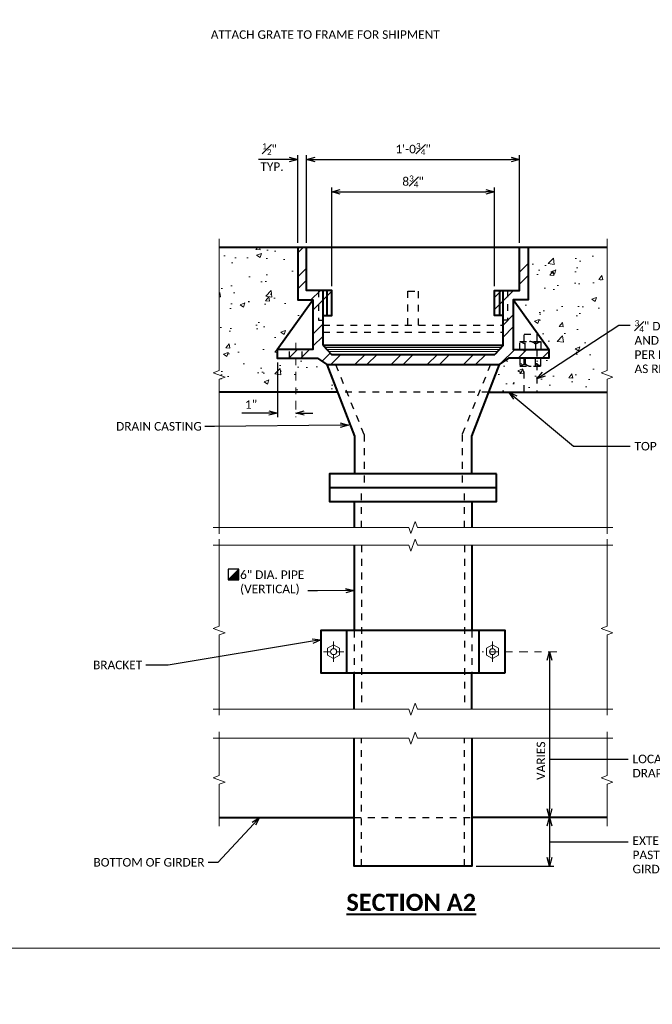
# Model space of a CAD drawing. Extents: x -14.1 to 19.1, y -35.4 to -13.6.
# Tile 5 of 7: x -0.3 to 8.9, y -35.4 to -21. Entities that reach past the tile are written whole.
import ezdxf
from ezdxf import colors
from ezdxf.entities.mleader import LeaderData, LeaderLine
from ezdxf.math import Vec2, Vec3

# ---------------------------------------------------------------- set-up
doc = ezdxf.new("R2010")
doc.units = 0
doc.header["$MEASUREMENT"] = 0
doc.linetypes.add('Wisdot2', pattern=[0.125, 0.0625, -0.0625])
doc.linetypes.add('Wisdot4', pattern=[0.28125, 0.125, -0.0625, 0.03125, -0.0625])
for name, color, linetype, lineweight in [('B_ANNO_BREAK', 7, 'Continuous', 18), ('B_ANNO_DIM', 7, 'Continuous', 18), ('B_ANNO_SYMB', 7, 'Continuous', 18), ('B_ANNO_TEXT_TITLE', 7, 'Continuous', 40), ('B_CNTR', 1, 'Wisdot4', 18), ('B_CONC_DECK', 1, 'Continuous', 40), ('B_CONC_GIRD', 50, 'Continuous', 40), ('B_DETAIL', 7, 'Continuous', 18), ('B_DETAIL_HIDDEN', 7, 'Wisdot2', 25), ('B_DETAIL_OBJ', 7, 'Continuous', 40), ('B_STEEL_BOLT', 3, 'Continuous', 18)]:
    doc.layers.add(name, color=color, linetype=linetype, lineweight=lineweight)
doc.layers.add('B_ANNO_NOPLOT', color=47, linetype='Continuous', lineweight=18, plot=False)
doc.styles.add('Annotative', font='calibri.ttf', dxfattribs={"height": 0.0625})
doc.styles.get("Standard").update_dxf_attribs({"font": 'calibri.ttf'})
doc.styles.add('Title', font='calibrib.ttf', dxfattribs={"height": 0.125})
doc.dimstyles.new('Annotative', dxfattribs={"dimscale": 0, "dimtxt": 0.0625, "dimasz": 0.0625, "dimexe": 0.03125, "dimexo": 0.03125, "dimgap": 0.03125, "dimtad": 1, "dimdec": 3, "dimzin": 3, "dimdsep": 46, "dimlunit": 4, "dimtxsty": 'Standard', "dimblk": 'OPEN30', "dimcen": 0.03125, "dimaunit": 1, "dimadec": 0, "dimazin": 3, "dimtfac": 0.75, "dimtdec": 3, "dimtofl": 0, "dimtmove": 0, "dimatfit": 3, "dimldrblk": 'OPEN30', "dimfxl": 1, "dimtfill": 1, "dimfrac": 1, "dimtolj": 1, "dimtzin": 0, "dimarcsym": 0})
pattern_1 = [(50, (14.1218, 34.6094), (0.71726, -0.062752), [0.075, -0.825]), (355, (14.1218, 34.6094), (-0.138751, 0.752192), [0.06, -0.66]), (100.4514, (14.18155, 34.60414), (0.578509, 0.68944), [0.06374, -0.701142]), (46.1842, (14.1218, 34.8094), (1.06724, -0.16552), [0.1125, -1.2375]), (96.6356, (14.2107, 34.7956), (0.934662, 0.97412), [0.09561, -1.051714]), (351.184, (14.1218, 34.8094), (0.93466, 0.97412), [0.09, -0.99]), (21, (14.2218, 34.7594), (0.596907, -0.402619), [0.075, -0.825]), (326, (14.2218, 34.7594), (0.243315, 0.72515), [0.06, -0.66]), (71.4514, (14.2715, 34.7258), (0.840222, 0.322531), [0.06374, -0.701142]), (37.5, (14.12178, 34.60937), (0.0121599, 0.3328939), [0, -0.652, 0, -0.67, 0, -0.6625]), (7.5, (14.12178, 34.60937), (0.2630695, 0.3944117), [0, -0.382, 0, -0.637, 0, -0.2525]), (327.5, (13.89878, 34.60937), (0.5338224, -0.022555), [0, -0.25, 0, -0.78, 0, -1.035]), (317.5, (13.79878, 34.60937), (0.583186, 0.100105), [0, -0.325, 0, -0.518, 0, -0.735])]

# ---------------------------------------------------------------- blocks, each defined once
blk = doc.blocks.new('HEXNUT9')
at = {"layer": 'B_STEEL_BOLT'}
for p, q in [((-0.569, 0.329), (-0.001, 0.657)), ((-0.569, -0.328), (-0.569, 0.329)), ((-0.001, 0.657), (0.568, 0.328)), ((0.568, 0.328), (0.568, -0.328)), ((-0.001, -0.656), (-0.569, -0.328)), ((0.568, -0.328), (-0.001, -0.656))]:
    blk.add_line(p, q, dxfattribs=at)
blk = doc.blocks.new('_Open30')
at = {"color": 0, "linetype": 'ByBlock', "lineweight": -2}
for p, q in [((-1, 0.27), (0, 0)), ((0, 0), (-1, -0.27)), ((0, 0), (-1, 0))]:
    blk.add_line(p, q, dxfattribs=at)
blk = doc.blocks.new('*D54')
at = {"layer": 'B_ANNO_DIM', "color": 0, "lineweight": -2, "transparency": 16777216}
for p, q in [((3.867, -24.274), (3.867, -22.991)), ((3.992, -23.053), (6.864, -23.053)), ((6.989, -24.274), (6.989, -22.991))]:
    blk.add_line(p, q, dxfattribs=at)
at = {"layer": 'Defpoints', "color": 0, "transparency": 16777216}
for p in [(6.989, -23.053), (3.867, -24.337), (6.989, -24.337)]:
    blk.add_point(p, dxfattribs=at)
at = {"layer": 'B_ANNO_DIM', "color": 0, "lineweight": -2, "transparency": 16777216, "xscale": 0.1250000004, "yscale": 0.1250000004, "zscale": 0.1250000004, "rotation": 180}
blk.add_blockref('_Open30', (3.867, -23.053), dxfattribs=at)
at = {"layer": 'B_ANNO_DIM', "color": 0, "lineweight": -2, "transparency": 16777216, "xscale": 0.1250000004, "yscale": 0.1250000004, "zscale": 0.1250000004}
blk.add_blockref('_Open30', (6.989, -23.053), dxfattribs=at)
at = {"layer": 'B_ANNO_DIM', "color": 0, "transparency": 16777216, "insert": (5.428, -22.901), "char_height": 0.125, "attachment_point": 5, "bg_fill": 3, "box_fill_scale": 1.25, "bg_fill_color": 256, "bg_fill_true_color": 13158600, "bg_fill_transparency": 0}
blk.add_mtext('\\A1;1\'-0{\\H0.7x;\\S3#4;}"', dxfattribs=at)
blk = doc.blocks.new('*D55')
at = {"layer": 'B_ANNO_DIM', "color": 0, "lineweight": -2, "transparency": 16777216}
for p, q in [((4.237, -24.91), (4.237, -23.466)), ((6.619, -24.91), (6.619, -23.466)), ((4.362, -23.528), (6.494, -23.528))]:
    blk.add_line(p, q, dxfattribs=at)
at = {"layer": 'Defpoints', "color": 0, "transparency": 16777216}
for p in [(6.619, -23.528), (4.237, -24.973), (6.619, -24.973)]:
    blk.add_point(p, dxfattribs=at)
at = {"layer": 'B_ANNO_DIM', "color": 0, "lineweight": -2, "transparency": 16777216, "xscale": 0.1250000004, "yscale": 0.1250000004, "zscale": 0.1250000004, "rotation": 180}
blk.add_blockref('_Open30', (4.237, -23.528), dxfattribs=at)
at = {"layer": 'B_ANNO_DIM', "color": 0, "lineweight": -2, "transparency": 16777216, "xscale": 0.1250000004, "yscale": 0.1250000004, "zscale": 0.1250000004}
blk.add_blockref('_Open30', (6.619, -23.528), dxfattribs=at)
at = {"layer": 'B_ANNO_DIM', "color": 0, "transparency": 16777216, "insert": (5.428, -23.376), "char_height": 0.125, "attachment_point": 5, "bg_fill": 3, "box_fill_scale": 1.25, "bg_fill_color": 256, "bg_fill_true_color": 13158600, "bg_fill_transparency": 0}
blk.add_mtext('\\A1;8{\\H0.7x;\\S3#4;}"', dxfattribs=at)
blk = doc.blocks.new('*D56')
at = {"layer": 'B_ANNO_DIM', "color": 0, "lineweight": -2, "transparency": 16777216}
for p, q in [((3.615, -23.053), (3.162, -23.053)), ((3.74, -24.274), (3.74, -22.991)), ((3.992, -23.053), (4.117, -23.053))]:
    blk.add_line(p, q, dxfattribs=at)
at = {"layer": 'Defpoints', "color": 0, "transparency": 16777216}
for p in [(3.867, -23.053), (3.867, -23.053), (3.74, -24.337)]:
    blk.add_point(p, dxfattribs=at)
at = {"layer": 'B_ANNO_DIM', "color": 0, "lineweight": -2, "transparency": 16777216, "xscale": 0.1250000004, "yscale": 0.1250000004, "zscale": 0.1250000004}
blk.add_blockref('_Open30', (3.74, -23.053), dxfattribs=at)
at = {"layer": 'B_ANNO_DIM', "color": 0, "lineweight": -2, "transparency": 16777216, "xscale": 0.1250000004, "yscale": 0.1250000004, "zscale": 0.1250000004, "rotation": 180}
blk.add_blockref('_Open30', (3.867, -23.053), dxfattribs=at)
at = {"layer": 'B_ANNO_DIM', "color": 0, "transparency": 16777216, "insert": (3.326, -22.903), "char_height": 0.125, "attachment_point": 5}
blk.add_mtext('\\A1;{\\H0.7x;\\S1#2;}"', dxfattribs=at)
blk = doc.blocks.new('*D57')
at = {"layer": 'B_ANNO_DIM', "color": 0, "lineweight": -2, "transparency": 16777216}
for p, q in [((3.44, -26.028), (3.44, -26.832)), ((3.315, -26.769), (2.918, -26.769)), ((3.834, -26.769), (3.959, -26.769))]:
    blk.add_line(p, q, dxfattribs=at)
at = {"layer": 'Defpoints', "color": 0, "transparency": 16777216}
for p in [(3.44, -25.966), (3.709, -26.769), (3.709, -26.769)]:
    blk.add_point(p, dxfattribs=at)
at = {"layer": 'B_ANNO_DIM', "color": 0, "lineweight": -2, "transparency": 16777216, "xscale": 0.1250000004, "yscale": 0.1250000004, "zscale": 0.1250000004}
blk.add_blockref('_Open30', (3.44, -26.769), dxfattribs=at)
at = {"layer": 'B_ANNO_DIM', "color": 0, "lineweight": -2, "transparency": 16777216, "xscale": 0.1250000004, "yscale": 0.1250000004, "zscale": 0.1250000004, "rotation": 180}
blk.add_blockref('_Open30', (3.709, -26.769), dxfattribs=at)
at = {"layer": 'B_ANNO_DIM', "color": 0, "transparency": 16777216, "insert": (3.054, -26.644), "char_height": 0.125, "attachment_point": 5, "bg_fill": 3, "box_fill_scale": 1.25, "bg_fill_color": 256, "bg_fill_true_color": 13158600, "bg_fill_transparency": 0}
blk.add_mtext('\\A1;{\\H1x;1"}', dxfattribs=at)
blk = doc.blocks.new('*D58')
at = {"layer": 'B_ANNO_DIM', "color": 0, "lineweight": -2, "transparency": 16777216}
blk.add_line((7.428, -30.391), (7.428, -32.57), dxfattribs=at)
at = {"layer": 'Defpoints', "color": 0, "transparency": 16777216}
for p in [(7.428, -30.266), (7.428, -32.695), (7.428, -32.695)]:
    blk.add_point(p, dxfattribs=at)
at = {"layer": 'B_ANNO_DIM', "color": 0, "lineweight": -2, "transparency": 16777216, "xscale": 0.1250000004, "yscale": 0.1250000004, "zscale": 0.1250000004}
for p, rotation in [((7.428, -30.266), 90), ((7.428, -32.695), 270)]:
    blk.add_blockref('_Open30', p, dxfattribs=dict(at, rotation=rotation))
at = {"layer": 'B_ANNO_DIM', "color": 0, "transparency": 16777216, "insert": (7.301, -31.864), "char_height": 0.125, "attachment_point": 5, "rotation": 90, "bg_fill": 3, "box_fill_scale": 1.25, "bg_fill_color": 256, "bg_fill_true_color": 13158600, "bg_fill_transparency": 0}
blk.add_mtext('\\A1;VARIES', dxfattribs=at)
blk = doc.blocks.new('SYM1')
at = {"layer": 'B_DETAIL_OBJ', "linetype": 'Continuous'}
blk.add_hatch(color=256, dxfattribs=at).paths.add_polyline_path([(-0.102144, -0.107502), (0.096672, -0.107502), (0.096672, 0.091542)])
at = {"layer": 'B_DETAIL_OBJ', "lineweight": 25, "flags": 128}
for points in [[(-0.102144, -0.107502), (0.096672, -0.107502), (0.096672, 0.091542), (-0.102144, 0.091542), (-0.102144, -0.107502)], [(-0.102144, -0.107502), (0.096672, -0.107502), (0.096672, 0.091542), (-0.102144, -0.107502)]]:
    blk.add_lwpolyline(points, dxfattribs=at)
blk = doc.blocks.new('AnonymousCell')
at = {"layer": 'B_ANNO_SYMB'}
h = blk.add_hatch(dxfattribs=at)
h.set_pattern_fill('USER', color=256, scale=2.736e-05, angle=45, style=0, pattern_type=0)
h.set_pattern_definition([(45, (0.038347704, -0.05693275), (-1.93464415e-05, 1.93464415e-05), [])])
h.paths.add_polyline_path([(-0.099, -0.099), (0.099, -0.099), (0.099, 0.1)])
at = {"layer": 'B_ANNO_SYMB', "flags": 128}
blk.add_lwpolyline([(-0.099, -0.099), (0.099, -0.099), (0.099, 0.1), (-0.099, -0.099)], dxfattribs=at)
at = {"layer": 'B_ANNO_SYMB'}
blk.add_blockref('SYM1', (0.003, 0.008), dxfattribs=at)
blk = doc.blocks.new('_None')
blk = doc.blocks.new('*D60')
at = {"layer": 'B_ANNO_DIM', "color": 0, "lineweight": -2, "transparency": 16777216}
for p, q in [((7.428, -32.82), (7.428, -33.284)), ((6.352, -33.409), (7.49, -33.409))]:
    blk.add_line(p, q, dxfattribs=at)
at = {"layer": 'Defpoints', "color": 0, "transparency": 16777216}
for p in [(7.428, -32.695), (6.29, -33.409), (7.428, -33.409)]:
    blk.add_point(p, dxfattribs=at)
at = {"layer": 'B_ANNO_DIM', "color": 0, "lineweight": -2, "transparency": 16777216, "xscale": 0.1250000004, "yscale": 0.1250000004, "zscale": 0.1250000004}
for p, rotation in [((7.428, -32.695), 90), ((7.428, -33.409), 270)]:
    blk.add_blockref('_Open30', p, dxfattribs=dict(at, rotation=rotation))
at = {"layer": 'B_ANNO_DIM', "color": 0, "transparency": 16777216, "insert": (7.303, -33.052), "char_height": 0.125, "attachment_point": 5, "rotation": 90, "bg_fill": 3, "box_fill_scale": 1.25, "bg_fill_color": 256, "bg_fill_true_color": 13158600, "bg_fill_transparency": 0}
blk.add_mtext('\\A1;{\\H1x; }', dxfattribs=at)
blk = doc.blocks.new('INS_DRAINGC-OUT_BASE')
at = {"layer": 'B_DETAIL'}
h = blk.add_hatch(dxfattribs=at)
h.set_pattern_fill('AR-CONC', color=256, scale=0.1)
h.set_pattern_definition(pattern_1)
h.paths.add_polyline_path([(18.0815, 9.4987), (17.8615, 9.4987), (17.8615, 10.2727), (16.7085, 10.2727), (16.7085, 8.4628), (16.6208, 8.4309), (16.7961, 8.3671), (16.7085, 8.3352), (16.7085, 8.1477), (18.4441, 8.1477), (18.2885, 8.5517), (18.1505, 8.6437), (17.5615, 8.6437), (17.5615, 8.7707)])
h = blk.add_hatch(dxfattribs=at)
h.set_pattern_fill('ANSI32', color=256)
h.set_pattern_definition([(45, (15.4745, 46.8898), (-0.265165, 0.265165), []), (45, (15.6513, 46.8898), (-0.265165, 0.265165), [])])
h.paths.add_polyline_path([(18.3585, 9.6367), (17.9885, 9.6367), (17.9885, 10.2727), (17.8615, 10.2727), (17.8615, 9.4987), (18.0815, 9.4987), (18.0815, 8.7707), (17.5615, 8.7707), (17.5615, 8.6437), (18.1505, 8.6437), (18.2885, 8.5517), (20.8105, 8.5517), (20.9485, 8.6437), (21.5375, 8.6437), (21.5375, 8.7707), (21.0175, 8.7707), (21.0175, 9.4987), (21.2375, 9.4987), (21.2375, 10.2727), (21.1105, 10.2727), (21.1105, 9.6367), (20.7405, 9.6367), (20.7405, 9.2677), (20.8675, 9.2677), (20.8675, 8.8287), (20.7453, 8.6997), (18.3536, 8.6997), (18.2315, 8.8287), (18.2315, 9.2677), (18.3585, 9.2677)])
h = blk.add_hatch(dxfattribs=at)
h.set_pattern_fill('AR-CONC', color=256, scale=0.1)
h.set_pattern_definition(pattern_1)
h.paths.add_polyline_path([(21.0175, 9.4987), (21.2375, 9.4987), (21.2375, 10.2727), (22.3905, 10.2727), (22.3905, 8.4628), (22.4781, 8.4309), (22.3028, 8.3671), (22.3905, 8.3352), (22.3905, 8.1477), (20.6548, 8.1477), (20.8105, 8.5517), (20.9485, 8.6437), (21.5375, 8.6437), (21.5375, 8.7707)])
at = {"layer": 'B_ANNO_BREAK', "flags": 128}
for points in [[(16.7085, 6.069), (16.7085, 8.3352), (16.7961, 8.3671), (16.6208, 8.4309), (16.7085, 8.4628), (16.7085, 10.3921)], [(22.3905, 6.069), (22.3905, 8.3352), (22.4781, 8.3671), (22.3028, 8.4309), (22.3905, 8.4628), (22.3905, 10.3921)], [(16.6194, 6.1627), (19.4857, 6.1627), (19.5176, 6.0751), (19.5814, 6.2504), (19.6133, 6.1627), (22.4737, 6.1627)], [(16.6194, 5.9027), (19.4857, 5.9027), (19.5176, 5.8151), (19.5814, 5.9904), (19.6133, 5.9027), (22.4737, 5.9027)], [(16.7085, 3.4141), (16.7085, 4.5879), (16.7961, 4.6197), (16.6208, 4.6835), (16.7085, 4.7154), (16.7085, 5.9933)], [(22.3905, 3.4141), (22.3905, 4.5879), (22.4781, 4.6197), (22.3028, 4.6835), (22.3905, 4.7154), (22.3905, 5.9933)], [(16.6194, 3.5007), (19.4857, 3.5007), (19.5176, 3.4131), (19.5814, 3.5884), (19.6133, 3.5007), (22.4737, 3.5007)], [(16.6194, 3.0777), (19.4857, 3.0777), (19.5176, 2.9901), (19.5814, 3.1654), (19.6133, 3.0777), (22.4737, 3.0777)], [(16.7085, 1.7871), (16.7085, 2.4012), (16.7961, 2.4331), (16.6208, 2.4969), (16.7085, 2.5288), (16.7085, 3.1705)], [(22.3905, 1.7871), (22.3905, 2.4012), (22.4781, 2.4331), (22.3028, 2.4969), (22.3905, 2.5288), (22.3905, 3.1705)]]:
    blk.add_lwpolyline(points, dxfattribs=at)
at = {"layer": 'B_ANNO_NOPLOT', "flags": 128}
blk.add_lwpolyline([(0, 0), (0, 21), (26.994, 21), (26.994, 19.9046), (31.5, 19.9046), (31.5, 3.375), (26.3809, 3.375), (26.3809, 0)], close=True, dxfattribs=at)
at = {"layer": 'B_CNTR'}
for p, q in [((17.831, 8.8667), (17.831, 7.7777)), ((21.6549, 4.3432), (20.5633, 4.3432))]:
    blk.add_line(p, q, dxfattribs=at)
at = {"layer": 'B_CNTR', "ltscale": 0.5}
for p, q in [((18.386, 4.1939), (18.386, 4.4929)), ((20.7129, 4.1939), (20.7129, 4.4929)), ((18.2367, 4.3432), (18.5356, 4.3432))]:
    blk.add_line(p, q, dxfattribs=at)
at = {"layer": 'B_CONC_DECK'}
for p, q in [((16.7085, 10.2727), (22.3905, 10.2727)), ((18.4441, 8.1477), (16.7085, 8.1477)), ((20.6548, 8.1477), (22.3905, 8.1477))]:
    blk.add_line(p, q, dxfattribs=at)
at = {"layer": 'B_CONC_GIRD'}
for p, q in [((16.7085, 1.9147), (18.6875, 1.9147)), ((22.3905, 1.9147), (20.4115, 1.9147))]:
    blk.add_line(p, q, dxfattribs=at)
at = {"layer": 'B_DETAIL'}
for p, q in [((18.2599, 8.7987), (20.8391, 8.7987)), ((18.2845, 8.7727), (20.8144, 8.7727)), ((18.3157, 8.7397), (20.7832, 8.7397))]:
    blk.add_line(p, q, dxfattribs=at)
at = {"layer": 'B_DETAIL_HIDDEN'}
for p, q in [((18.1665, 9.6357), (18.1665, 9.2007)), ((19.4745, 9.1287), (19.4745, 9.6257)), ((19.6245, 9.6257), (19.6245, 9.1287)), ((20.9325, 9.6357), (20.9325, 9.2007)), ((18.2315, 9.1287), (20.8675, 9.1287)), ((18.2315, 9.0247), (20.8675, 9.0247)), ((18.4155, 8.5517), (18.8315, 7.5237)), ((20.6835, 8.5517), (20.2675, 7.5237)), ((20.6548, 8.1477), (18.4441, 8.1477)), ((18.8315, 7.5237), (18.8315, 6.7482)), ((20.2675, 7.5237), (20.2675, 6.7482)), ((18.7945, 6.1627), (18.7945, 6.7482)), ((20.3045, 6.1627), (20.3045, 6.7482)), ((18.7945, 5.9027), (18.7945, 3.5007)), ((20.3045, 5.9027), (20.3045, 3.5007)), ((18.6875, 4.6497), (18.6875, 4.0397)), ((20.4115, 4.6497), (20.4115, 4.0397)), ((18.7945, 1.2007), (18.7945, 3.0777)), ((20.3045, 1.2007), (20.3045, 3.0777)), ((18.6875, 1.9147), (20.4115, 1.9147))]:
    blk.add_line(p, q, dxfattribs=at)
at = {"layer": 'B_DETAIL_HIDDEN', "ltscale": 0.5}
for p, q in [((19.4745, 9.6257), (19.6245, 9.6257)), ((21.1755, 8.9978), (21.3605, 8.9978)), ((21.1755, 8.8865), (21.1755, 8.9978)), ((21.3605, 8.9978), (21.3605, 8.8865)), ((21.1755, 8.1477), (21.1755, 8.7707)), ((21.3605, 8.7707), (21.3605, 8.1477))]:
    blk.add_line(p, q, dxfattribs=at)
at = {"layer": 'B_DETAIL_HIDDEN', "ltscale": 0.25}
for p, q in [((18.1665, 9.2007), (18.2315, 9.2007)), ((20.9325, 9.2007), (20.8675, 9.2007)), ((21.1118, 8.8865), (21.4221, 8.8865)), ((21.1118, 8.7703), (21.1118, 8.8865)), ((21.1917, 8.7703), (21.1917, 8.8865)), ((21.3422, 8.8865), (21.3422, 8.7703)), ((21.4221, 8.8865), (21.4221, 8.7703)), ((21.1118, 8.6437), (21.1118, 8.5276)), ((21.1118, 8.5276), (21.4221, 8.5276)), ((21.1917, 8.6437), (21.1917, 8.5276)), ((21.3422, 8.5276), (21.3422, 8.6437)), ((21.4221, 8.5276), (21.4221, 8.6437))]:
    blk.add_line(p, q, dxfattribs=at)
for centre, start, end in [((21.267, 8.7936), 36.0804, 143.9196), ((21.267, 8.6205), 216.0804, 323.9196)]:
    blk.add_arc(centre, 0.0927, start, end, dxfattribs=at)
for centre, major_axis, start_param, end_param in [((21.0227, 8.6357), (0.2856, 0), 0.9360337, 1.2523275), ((21.5112, 8.6357), (-0.2856, 0), 5.0308578, 5.3471517)]:
    blk.add_ellipse(centre, major_axis=major_axis, ratio=0.924121, start_param=start_param, end_param=end_param, dxfattribs=at)
at = {"layer": 'B_DETAIL_HIDDEN', "ltscale": 0.25, "extrusion": (0, 0, -1)}
for centre, major_axis, start_param, end_param in [((21.0227, 8.7784), (0.2856, 0), 0.9360337, 1.2523275), ((21.5112, 8.7784), (-0.2856, 0), 5.0308578, 5.3471517)]:
    blk.add_ellipse(centre, major_axis=major_axis, ratio=0.924121, start_param=start_param, end_param=end_param, dxfattribs=at)
at = {"layer": 'B_DETAIL_OBJ'}
for p, q in [((18.2315, 8.8287), (18.2315, 9.6367)), ((18.2855, 9.6357), (18.2855, 9.2677)), ((20.8135, 9.6357), (20.8135, 9.2677)), ((20.8675, 8.8287), (20.8675, 9.6367)), ((17.5615, 8.7707), (18.0815, 9.4987)), ((21.5375, 8.7707), (21.0175, 9.4987)), ((20.8675, 8.8287), (18.2315, 8.8287)), ((18.2315, 8.8287), (18.3536, 8.6997)), ((20.8675, 8.8287), (20.7453, 8.6997)), ((18.3536, 8.6997), (20.7453, 8.6997)), ((18.2885, 8.5517), (20.8105, 8.5517)), ((18.3265, 6.7482), (20.7725, 6.7482)), ((18.6875, 6.5457), (18.6875, 6.1627)), ((20.4115, 6.5457), (20.4115, 6.1627)), ((18.6875, 5.9027), (18.6875, 4.6497)), ((20.4115, 5.9027), (20.4115, 4.6497)), ((18.5815, 4.0347), (18.5815, 4.6517)), ((20.5175, 4.0347), (20.5175, 4.6517)), ((18.6875, 3.5007), (18.6875, 4.0397)), ((20.4115, 3.5007), (20.4115, 4.0397))]:
    blk.add_line(p, q, dxfattribs=at)
at = {"layer": 'B_DETAIL_OBJ', "flags": 128}
for points in [[(17.8615, 10.2727), (17.8615, 9.4987), (18.0815, 9.4987), (18.0815, 8.7707), (17.5615, 8.7707), (17.5615, 8.6437), (18.1505, 8.6437), (18.2885, 8.5517), (18.6935, 7.5007), (18.6935, 6.9507)], [(18.2315, 9.2677), (18.3585, 9.2677), (18.3585, 9.6367), (17.9885, 9.6367), (17.9885, 10.2727)], [(20.8675, 9.2677), (20.7405, 9.2677), (20.7405, 9.6367), (21.1105, 9.6367), (21.1105, 10.2727)], [(20.4115, 3.0777), (20.4115, 1.2007), (18.6875, 1.2007), (18.6875, 3.0777)]]:
    blk.add_lwpolyline(points, dxfattribs=at)
at = {"layer": 'B_DETAIL_OBJ'}
blk.add_lwpolyline([(21.2375, 10.2727), (21.2375, 9.4987), (21.0175, 9.4987), (21.0175, 8.7707), (21.5375, 8.7707), (21.5375, 8.6437), (20.9485, 8.6437), (20.8105, 8.5517), (20.4055, 7.5007), (20.4055, 6.9507)], dxfattribs=at)
at = {"layer": 'B_DETAIL_OBJ', "flags": 128}
for points in [[(20.7725, 6.9507), (18.3265, 6.9507), (18.3265, 6.5457), (20.7725, 6.5457)], [(20.9005, 4.0347), (20.9005, 4.6517), (18.1985, 4.6517), (18.1985, 4.0347)]]:
    blk.add_lwpolyline(points, close=True, dxfattribs=at)
at = {"layer": 'B_STEEL_BOLT'}
for centre in [(18.386, 4.3432), (20.7129, 4.3432)]:
    blk.add_circle(centre, 0.0434, dxfattribs=at)
at = {"layer": 'B_ANNO_SYMB', "color": 7, "linetype": 'Continuous', "lineweight": 18, "xscale": 0.7838727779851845, "yscale": 0.7838727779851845, "zscale": 0.7838727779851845}
blk.add_blockref('AnonymousCell', (16.9216, 5.4741), dxfattribs=at)
at = {"layer": 'B_STEEL_BOLT', "yscale": 0.154241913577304, "zscale": 0.154241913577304}
for p, xscale in [((18.386, 4.3432), 0.154241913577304), ((20.7129, 4.3432), -0.154241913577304)]:
    blk.add_blockref('HEXNUT9', p, dxfattribs=dict(at, xscale=xscale))
at = {"layer": 'B_ANNO_DIM', "style": 'Annotative'}
blk.add_attdef('BAR1', (6.0279, 20.4653), '', height=0.125, dxfattribs=at)
at = {"layer": 'B_ANNO_TEXT_TITLE', "insert": (18.5733, 0.7952), "char_height": 0.25, "width": 3.439633, "attachment_point": 1, "style": 'Title'}
blk.add_mtext('{\\LSECTION A2}', dxfattribs=at)
at = {"layer": 'B_DETAIL_OBJ', "char_height": 0.125, "width": 3.75544, "attachment_point": 1, "style": 'Annotative'}
for s, insert in [('ATTACH GRATE TO FRAME FOR SHIPMENT', (16.587, 13.4488)), ('TYP.', (17.3139, 11.5134))]:
    blk.add_mtext(s, dxfattribs=dict(at, insert=insert))
at = {"layer": 'B_ANNO_DIM'}
ml = blk.add_multileader_mtext('Standard', dxfattribs=at)
ml.set_content('\\A1;{\\H0.7x;\\S3#4;}" DIA. ADJUSTING BOLT\\PAND 2 NUTS - 4 REQ\'D\\PPER DRAIN, LENGTH\\PAS REQ\'D', color=256)
ml.set_leader_properties()
ml.set_arrow_properties(name='OPEN30')
ml.build(insert=Vec2(0, 0))
ml.multileader.update_dxf_attribs({"text_right_attachment_type": 3, "dogleg_length": 0.0625, "arrow_head_size": 0.125, "scale": 2})
ctx = ml.context
ctx.base_point, ctx.scale, ctx.char_height, ctx.arrow_head_size, ctx.landing_gap_size, ctx.plane_origin = Vec3(22.7309, 9.129), 2, 0.125, 0.125, 0.0625, Vec3(21.3605, 8.3416)
ctx.right_attachment = 3
notes = []
notes.append((ctx, [(0, (1, 1, 0), (22.6059, 9.129), (1, 0), 0.125, [(0, [(21.3605, 8.3416), (22.5615, 9.129), (22.5797, 9.129)], 0, [])])]))
ctx.mtext.insert, ctx.mtext.flow_direction = Vec3(22.7934, 9.2007), 5
ml = blk.add_multileader_mtext('Standard', dxfattribs=at)
ml.set_content('\\A1;TOP OF FORM BOARDS', color=256)
ml.set_leader_properties()
ml.set_arrow_properties(name='OPEN30')
ml.build(insert=Vec2(0, 0))
ml.multileader.update_dxf_attribs({"text_right_attachment_type": 3, "dogleg_length": 0.0625, "arrow_head_size": 0.125, "scale": 2})
ctx = ml.context
ctx.base_point, ctx.scale, ctx.char_height, ctx.arrow_head_size, ctx.landing_gap_size, ctx.plane_origin = Vec3(22.7309, 7.3535), 2, 0.125, 0.125, 0.0625, Vec3(21.3605, 6.5662)
ctx.right_attachment = 3
notes.append((ctx, [(0, (1, 1, 0), (22.6059, 7.3535), (1, 0), 0.125, [(0, [(20.951, 8.1477), (21.9011, 7.3535), (22.5797, 7.3535)], 0, [])])]))
ctx.mtext.insert, ctx.mtext.flow_direction = Vec3(22.7934, 7.417), 5
ml = blk.add_multileader_mtext('Standard', dxfattribs=at)
ml.set_content('6" DIA. PIPE\\P(VERTICAL)', color=256)
ml.set_leader_properties()
ml.set_arrow_properties(name='OPEN30')
ml.build(insert=Vec2(0, 0))
ml.multileader.update_dxf_attribs({"text_right_attachment_type": 3, "dogleg_length": 0.0625, "arrow_head_size": 0.125, "scale": 2})
ctx = ml.context
ctx.base_point, ctx.scale, ctx.char_height, ctx.arrow_head_size, ctx.landing_gap_size, ctx.plane_origin = Vec3(16.9539, 5.4545), 2, 0.125, 0.125, 0.0625, Vec3(20.1149, 5.2528)
ctx.right_attachment = 3
notes.append((ctx, [(0, (1, 1, 0), (18.1347, 5.2336), (-1, 0), 0.125, [(0, [(18.6875, 5.2388), (18.1507, 5.2336), (18.1415, 5.2336)], 0, [])])]))
ctx.mtext.insert, ctx.mtext.flow_direction = Vec3(17.0164, 5.5336), 5
ml = blk.add_multileader_mtext('Standard', dxfattribs=at)
ml.set_content('BRACKET', color=256)
ml.set_leader_properties()
ml.set_arrow_properties(name='OPEN30')
ml.build(insert=Vec2(0, 0))
ml.multileader.update_dxf_attribs({"text_right_attachment_type": 3, "dogleg_length": 0.0625, "arrow_head_size": 0.125, "scale": 2})
ctx = ml.context
ctx.base_point, ctx.scale, ctx.char_height, ctx.arrow_head_size, ctx.landing_gap_size, ctx.plane_origin = Vec3(14.8003, 4.1478), 2, 0.125, 0.125, 0.0625, Vec3(17.74, 4.166)
ctx.right_attachment = 3
notes.append((ctx, [(0, (1, 1, 0), (15.7598, 4.1468), (-1, 0), 0.125, [(0, [(18.1985, 4.5177), (15.965, 4.1468), (15.7666, 4.1468)], 0, [])])]))
ctx.mtext.insert, ctx.mtext.flow_direction = Vec3(14.8628, 4.2111), 5
ml = blk.add_multileader_mtext('Standard', dxfattribs=at)
ml.set_content('BOTTOM OF GIRDER', color=256)
ml.set_leader_properties()
ml.set_arrow_properties(name='OPEN30')
ml.build(insert=Vec2(0, 0))
ml.multileader.update_dxf_attribs({"text_right_attachment_type": 3, "dogleg_length": 0.0625, "arrow_head_size": 0.125, "scale": 2})
ctx = ml.context
ctx.base_point, ctx.scale, ctx.char_height, ctx.arrow_head_size, ctx.landing_gap_size, ctx.plane_origin = Vec3(14.8059, 1.2562), 2, 0.125, 0.125, 0.0625, Vec3(18.6553, 1.2741)
ctx.right_attachment = 3
notes.append((ctx, [(0, (1, 1, 0), (16.675, 1.2549), (-1, 0), 0.125, [(0, [(17.3006, 1.9147), (16.6911, 1.2549), (16.6818, 1.2549)], 0, [])])]))
ctx.mtext.insert, ctx.mtext.flow_direction = Vec3(14.8684, 1.3196), 5
for ctx, leaders in notes:
    for number, flags, end, landing, length, lines in leaders:
        leader = LeaderData()
        leader.index, (leader.has_last_leader_line, leader.has_dogleg_vector, leader.attachment_direction) = number, flags
        leader.last_leader_point, leader.dogleg_vector, leader.dogleg_length = Vec3(end), Vec3(landing), length
        for number, points, colour, breaks in lines:
            line = LeaderLine()
            line.index, line.vertices, line.color, line.breaks = number, Vec3.list(points), colors.encode_raw_color(colour), breaks
            leader.lines.append(line)
        ctx.leaders.append(leader)
dim = blk.add_linear_dim(base=(21.1105, 11.556), p1=(17.9885, 10.2727), p2=(21.1105, 10.2727), text='1\'-0{\\H0.7x;\\S3#4;}"', dimstyle='Annotative', dxfattribs=at)
dim.commit()
dim.dimension.update_dxf_attribs({"geometry": '*D54', "text_midpoint": (19.5495, 11.7082), "insert": (14.1218, 34.6094)})
dim = blk.add_linear_dim(base=(17.831, 7.8402), p1=(17.5615, 8.6437), p2=(17.831, 7.8402), text='{\\H1x;1"}', dimstyle='Annotative', dxfattribs=at)
dim.commit()
dim.dimension.update_dxf_attribs({"geometry": '*D57', "text_midpoint": (17.1754, 7.8402), "dimtype": 128, "insert": (14.1218, 34.6094)})
dim = blk.add_linear_dim(base=(21.5496, 1.9147), p1=(21.5496, 4.3432), p2=(21.5496, 1.9147), angle=90, text='VARIES', dimstyle='Annotative', dxfattribs=at)
dim.commit()
dim.dimension.update_dxf_attribs({"geometry": '*D58', "text_midpoint": (21.5496, 2.7458), "dimtype": 128, "insert": (14.1218, 34.6094)})
at = {"layer": 'B_DETAIL_HIDDEN'}
for p, q in [((17.7385, 8.6437), (17.7385, 8.7707)), ((17.9235, 8.6437), (17.9235, 8.7707))]:
    blk.add_line(p, q, dxfattribs=at)
at = {"layer": 'B_ANNO_DIM'}
dim = blk.add_linear_dim(base=(17.9885, 11.556), p1=(17.8615, 10.2727), p2=(17.9885, 11.556), text='{\\H0.7x;\\S1#2;}"', dimstyle='Annotative', override={"dimtfill": 0}, dxfattribs=at)
dim.commit()
dim.dimension.update_dxf_attribs({"geometry": '*D56', "text_midpoint": (17.4474, 11.556), "dimtype": 128, "insert": (14.1218, 34.6094)})
dim = blk.add_linear_dim(base=(20.7405, 11.0812), p1=(18.3585, 9.6367), p2=(20.7405, 9.6367), text='8{\\H0.7x;\\S3#4;}"', dimstyle='Annotative', dxfattribs=at)
dim.commit()
dim.dimension.update_dxf_attribs({"geometry": '*D55', "text_midpoint": (19.5495, 11.2334), "insert": (14.1218, 34.6094)})
ml = blk.add_multileader_mtext('Standard', dxfattribs=at)
ml.set_content('DRAIN CASTING', color=256)
ml.set_leader_properties()
ml.set_arrow_properties(name='OPEN30')
ml.build(insert=Vec2(0, 0))
ml.multileader.update_dxf_attribs({"text_right_attachment_type": 3, "dogleg_length": 0.0625, "arrow_head_size": 0.125, "scale": 2})
ctx = ml.context
ctx.base_point, ctx.scale, ctx.char_height, ctx.arrow_head_size, ctx.landing_gap_size, ctx.plane_origin = Vec3(15.1372, 7.6447), 2, 0.125, 0.125, 0.0625, Vec3(18.6063, 7.6627)
ctx.right_attachment = 3
notes = []
notes.append((ctx, [(0, (1, 1, 0), (16.626, 7.6435), (-1, 0), 0.125, [(0, [(18.6063, 7.6627), (16.6421, 7.6435), (16.6328, 7.6435)], 0, [])])]))
ctx.mtext.insert, ctx.mtext.flow_direction = Vec3(15.1997, 7.7082), 5
ml = blk.add_multileader_mtext('Standard', dxfattribs=at)
ml.set_content('LOCATE HOLES TO AVOID\\PDRAPED STRANDS', color=256)
ml.set_leader_properties()
ml.set_arrow_properties(name='NONE')
ml.build(insert=Vec2(0, 0))
ml.multileader.update_dxf_attribs({"text_right_attachment_type": 3, "dogleg_length": 0.0625, "arrow_head_size": 0.125, "scale": 2})
ctx = ml.context
ctx.base_point, ctx.scale, ctx.char_height, ctx.arrow_head_size, ctx.landing_gap_size, ctx.plane_origin = Vec3(22.7022, 2.7707), 2, 0.125, 0.125, 0.0625, Vec3(21.5496, 2.7707)
ctx.right_attachment = 3
notes.append((ctx, [(0, (1, 1, 0), (22.5772, 2.7707), (1, 0), 0.125, [(0, [(21.5496, 2.7707), (22.5423, 2.7707), (22.5607, 2.7707)], 0, [])])]))
ctx.mtext.insert, ctx.mtext.flow_direction = Vec3(22.7647, 2.8342), 5
for ctx, leaders in notes:
    for number, flags, end, landing, length, lines in leaders:
        leader = LeaderData()
        leader.index, (leader.has_last_leader_line, leader.has_dogleg_vector, leader.attachment_direction) = number, flags
        leader.last_leader_point, leader.dogleg_vector, leader.dogleg_length = Vec3(end), Vec3(landing), length
        for number, points, colour, breaks in lines:
            line = LeaderLine()
            line.index, line.vertices, line.color, line.breaks = number, Vec3.list(points), colors.encode_raw_color(colour), breaks
            leader.lines.append(line)
        ctx.leaders.append(leader)
dim = blk.add_linear_dim(base=(21.5496, 1.2007), p1=(21.5496, 1.9147), p2=(20.4115, 1.2007), angle=90, text='{\\H1x; }', dimstyle='Annotative', dxfattribs=at)
dim.commit()
dim.dimension.update_dxf_attribs({"geometry": '*D60', "text_midpoint": (21.4246, 1.5577), "insert": (14.1218, 34.6094)})
ml = blk.add_multileader_mtext('Standard', dxfattribs=at)
ml.set_content('EXTEND DOWNSPOUT 6" MINIMUM\\PPAST BOTTOM FLANGE OF EXTERIOR\\PGIRDER (1\'-0" MAXIMUM)', color=256)
ml.set_leader_properties()
ml.set_arrow_properties(name='NONE')
ml.build(insert=Vec2(0, 0))
ml.multileader.update_dxf_attribs({"text_right_attachment_type": 3, "dogleg_length": 0.0625, "arrow_head_size": 0.125, "scale": 2})
ctx = ml.context
ctx.base_point, ctx.scale, ctx.char_height, ctx.arrow_head_size, ctx.landing_gap_size, ctx.plane_origin = Vec3(22.7022, 1.5577), 2, 0.125, 0.125, 0.0625, Vec3(21.5496, 1.5577)
ctx.right_attachment = 3
notes = []
notes.append((ctx, [(0, (1, 1, 0), (22.5772, 1.5577), (1, 0), 0.125, [(0, [(21.5496, 1.5577), (22.5423, 1.5577), (22.5607, 1.5577)], 0, [])])]))
ctx.mtext.insert, ctx.mtext.flow_direction = Vec3(22.7647, 1.6368), 5
for ctx, leaders in notes:
    for number, flags, end, landing, length, lines in leaders:
        leader = LeaderData()
        leader.index, (leader.has_last_leader_line, leader.has_dogleg_vector, leader.attachment_direction) = number, flags
        leader.last_leader_point, leader.dogleg_vector, leader.dogleg_length = Vec3(end), Vec3(landing), length
        for number, points, colour, breaks in lines:
            line = LeaderLine()
            line.index, line.vertices, line.color, line.breaks = number, Vec3.list(points), colors.encode_raw_color(colour), breaks
            leader.lines.append(line)
        ctx.leaders.append(leader)

msp = doc.modelspace()

# ---------------------------------------------------------------- block references
msp.add_blockref('INS_DRAINGC-OUT_BASE', (-14.122, -34.609))

doc.saveas('drawing.dxf')
